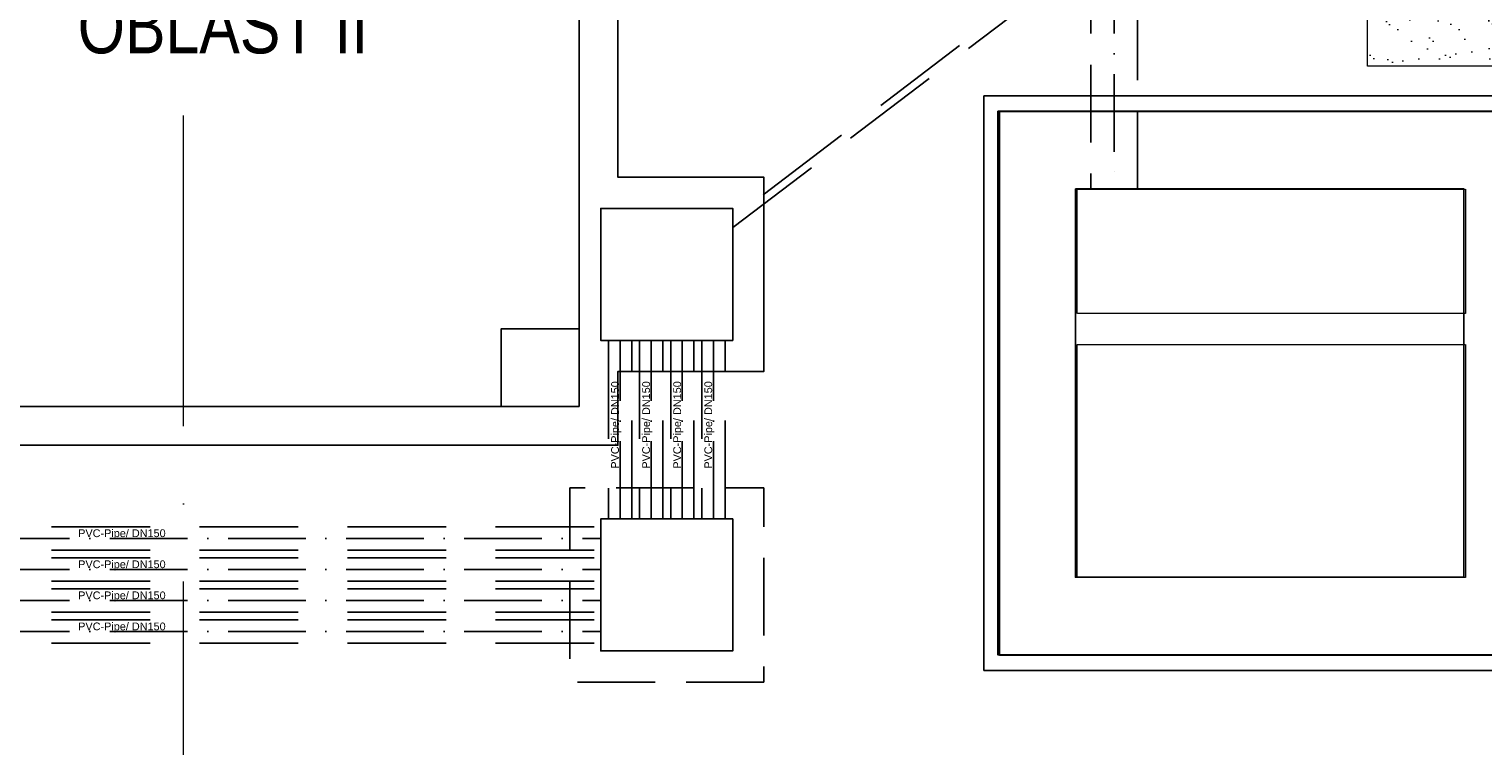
# Model space of a CAD drawing. Header units: millimetres. Extents: x -2694 to 330324, y -17289 to 76899.
# Tile 42 of 142: x 88775 to 98132, y 12714 to 17331. Entities that reach past the tile are written whole.
import ezdxf

# ---------------------------------------------------------------- set-up
doc = ezdxf.new("R2010")
doc.units = ezdxf.units.MM
for name, pattern in [('A_CARA_07', [7, 5, -2]), ('IMPORT-A_CARA_07', [700, 500, -200]), ('IMPORT-A_CARA_15', [760, 500, -130, 0, -130]), ('IMPORT-HIDDEN', [952.5, 635, -317.5]), ('Čerchovaná 20mm', [3000, 2000, -500, 0, -500])]:
    doc.linetypes.add(name, pattern=pattern)
for name, color, linetype, lineweight in [('02_0_25386_PODLAHA HALY A ZÁKLADY VESTAVKŮ 4_6_2025_dwg', 8, 'Continuous', 9), ('CA_KOTY', 3, 'Continuous', 9), ('CA_KOTY-100', 3, 'Continuous', 9), ('CA_OSY', 5, 'IMPORT-A_CARA_15', 13), ('CA_PODLAHA CHRÁN_ POPIS', 12, 'IMPORT-A_CARA_15', 25), ('CA_PODLAHA CHRÁNIČKY', 12, 'IMPORT-A_CARA_07', 25), ('CA_PODLAHA KANÁLY', 12, 'Continuous', 25), ('CA_PODLAHA OBRYS', 12, 'Continuous', 25), ('CA_PODLAHA-PLECH OBKLAD', 150, 'Continuous', 13), ('CA_PODLAHA25', 7, 'Continuous', 13), ('CA_POHHRA25', 7, 'Continuous', 13), ('CA_REZY', 1, 'Continuous', 25), ('CA_TEXT25', 7, 'Continuous', 9), ('CA_ZAKLADY25', 7, 'Continuous', 13), ('CA_ZÁKLADY TG', 9, 'Continuous', 25)]:
    doc.layers.add(name, color=color, linetype=linetype, lineweight=lineweight)
doc.styles.add('Arial', font='arial.ttf', dxfattribs={"height": 50})
doc.styles.add('Arial_2', font='arial.ttf', dxfattribs={"width": 0.8, "height": 250})
doc.styles.add('Arial_3', font='arial.ttf', dxfattribs={"width": 0.8, "height": 350})
doc.dimstyles.new('HP_Přímá_-_2_5_mm_Ariel', dxfattribs={"dimscale": 304.8, "dimtxt": 255.06485, "dimasz": 0.656168, "dimexe": 0.328084, "dimexo": 0.0625, "dimgap": 0.164042, "dimtad": 1, "dimdec": 0, "dimzin": 0, "dimdsep": 46, "dimtxsty": 'Arial_2', "dimblk1": 'OBLIQUE', "dimblk2": 'OBLIQUE', "dimsah": 1, "dimcen": 0.09, "dimazin": 0, "dimtfac": 1, "dimtdec": 4, "dimtix": 1, "dimtmove": 0, "dimatfit": 3, "dimfxl": 2.296588, "dimfxlon": 1, "dimtvp": 1, "dimtfill": 1, "dimtolj": 1, "dimtzin": 0, "dimarcsym": 2})

# ---------------------------------------------------------------- blocks, each defined once
blk = doc.blocks.new('02_0_25386_PODLAHA HALY A ZÁKLADY VESTAVKŮ 4_6_2025_dwg_A$C0b34a81f-2769432-BOURÁNÍ STÁVAJÍCÍCH ZÁKLADOVÝCH PRVKŮ')
at = {"layer": 'CA_PODLAHA-PLECH OBKLAD'}
h = blk.add_hatch(dxfattribs=at)
h.set_pattern_fill('FP_1', color=10, style=0, pattern_type=2)
h.set_pattern_definition([(37.5, (0, 0), (-8.00016, 244.7066), [0, -193.04, 0, -215.9, -206.375]), (37.5, (0, 0), (-8.00016, 244.7066), [-408.94, 0, -206.375]), (7.5, (0, 0), (224.7616, 358.4126), [0, -104.14, 0, -173.99, -66.675]), (7.5, (0, 0), (224.7616, 358.4126), [-278.13, 0, -66.675]), (327.5, (-156.2, 0), (395.4962, 0.7186), [0, -63.5, 0, -228.6, -298.45]), (327.5, (-156.2, 0), (395.4962, 0.7186), [-292.1, 0, -298.45]), (317.5, (-156.2, 0), (381.7782, 111.4647), [0, -31.75, 0, -149.86, -171.45]), (317.5, (-156.2, 0), (381.7782, 111.4647), [-181.61, 0, -171.45])])
h.paths.add_polyline_path([(100048.8, 17503.4), (100048.8, 20103.4), (97798.8, 20103.4), (97798.8, 17503.4)])
at = {"layer": 'CA_PODLAHA CHRÁN_ POPIS', "color": 1}
for p, q in [((96168.2, 18213.3), (96168.2, 16713.3)), ((92988.2, 14588.3), (92988.2, 15738.3)), ((93188.2, 14588.3), (93188.2, 15738.3)), ((93388.2, 14588.3), (93388.2, 15738.3)), ((93588.2, 14588.3), (93588.2, 15738.3)), ((87424.2, 14463.3), (92863.2, 14463.3)), ((87424.2, 14263.3), (92863.2, 14263.3)), ((87424.2, 14063.3), (92863.2, 14063.3)), ((87424.2, 13863.3), (92863.2, 13863.3))]:
    blk.add_line(p, q, dxfattribs=at)
at = {"layer": 'CA_PODLAHA CHRÁNIČKY', "color": 1, "linetype": 'IMPORT-HIDDEN'}
for p, q in [((95929.1, 18213.3), (93713.2, 16526.2)), ((93713.2, 16464), (96013.3, 18213.3)), ((92913.2, 15738.3), (92913.2, 14588.3)), ((93063.2, 14588.3), (93063.2, 15738.3)), ((93113.2, 15738.3), (93113.2, 14588.3)), ((93263.2, 14588.3), (93263.2, 15738.3)), ((93313.2, 15738.3), (93313.2, 14588.3)), ((93463.2, 14588.3), (93463.2, 15738.3)), ((93513.2, 15738.3), (93513.2, 14588.3)), ((93663.2, 14588.3), (93663.2, 15738.3)), ((87424.2, 14538.3), (92863.2, 14538.3)), ((87424.2, 14388.3), (92863.2, 14388.3)), ((87424.2, 14338.3), (92863.2, 14338.3)), ((87424.2, 14188.3), (92863.2, 14188.3)), ((87424.2, 14138.3), (92863.2, 14138.3)), ((87424.2, 13988.3), (92863.2, 13988.3)), ((87424.2, 13938.3), (92863.2, 13938.3)), ((87424.2, 13788.3), (92863.2, 13788.3))]:
    blk.add_line(p, q, dxfattribs=at)
at = {"layer": 'CA_PODLAHA CHRÁNIČKY', "color": 1}
for p, q in [((96018.2, 18213.3), (96018.2, 16713.3)), ((96318.2, 16713.3), (96318.2, 18213.3))]:
    blk.add_line(p, q, dxfattribs=at)
at = {"layer": 'CA_PODLAHA KANÁLY', "color": 1, "flags": 128}
for points in [[(88513.2, 15063.3), (92973.2, 15063.3), (92973.2, 15538.3), (93913.2, 15538.3), (93913.2, 16788.3), (92973.2, 16788.3), (92973.2, 18413.3), (93317.2, 18413.3), (93317.2, 19087.8)], [(88763.2, 15313.3), (92723.2, 15313.3), (92723.2, 19087.8)]]:
    blk.add_lwpolyline(points, dxfattribs=at)
for points in [[(92863.2, 16588.3), (93713.2, 16588.3), (93713.2, 15738.3), (92863.2, 15738.3)], [(92863.2, 14588.3), (93713.2, 14588.3), (93713.2, 13738.3), (92863.2, 13738.3)]]:
    blk.add_lwpolyline(points, close=True, dxfattribs=at)
at = {"layer": 'CA_PODLAHA OBRYS', "color": 1, "flags": 128}
for points in [[(92723.2, 19087.8), (92723.2, 15313.3), (88763.2, 15313.3), (88763.2, 20606.8)], [(92223.2, 15313.3), (92223.2, 15813.3), (92723.2, 15813.3)]]:
    blk.add_lwpolyline(points, dxfattribs=at)
for points in [[(95418.2, 17213.3), (98918.2, 17213.3), (98918.2, 13713.3), (95418.2, 13713.3)], [(92863.2, 15738.3), (92863.2, 16588.3), (93713.2, 16588.3), (93713.2, 15738.3)], [(92863.2, 16588.3), (93713.2, 16588.3), (93713.2, 15738.3), (92863.2, 15738.3)], [(93713.2, 13738.3), (93713.2, 14588.3), (92863.2, 14588.3), (92863.2, 13738.3), (92863.2, 14588.3), (93713.2, 14588.3), (93713.2, 13738.3), (92863.2, 13738.3)]]:
    blk.add_lwpolyline(points, close=True, dxfattribs=at)
at = {"layer": 'CA_PODLAHA OBRYS', "color": 1, "linetype": 'IMPORT-A_CARA_07', "flags": 128}
blk.add_lwpolyline([(93913.2, 13538.3), (92663.2, 13538.3), (92663.2, 14788.3), (93913.2, 14788.3)], close=True, dxfattribs=at)
at = {"layer": 'CA_PODLAHA-PLECH OBKLAD', "color": 10, "flags": 128}
blk.add_lwpolyline([(100048.8, 19870.6), (100048.8, 17503.4), (97798.8, 17503.4), (97798.8, 20017.3)], dxfattribs=at)
at = {"layer": 'CA_ZÁKLADY TG', "color": 1, "flags": 128}
blk.add_lwpolyline([(95918.2, 16713.3), (98418.2, 16713.3), (98418.2, 14213.3), (95918.2, 14213.3)], close=True, dxfattribs=at)
at = {"layer": 'CA_PODLAHA CHRÁN_ POPIS', "char_height": 50, "width": 672.141, "attachment_point": 2, "rotation": 90, "line_spacing_factor": 0.941778, "style": 'Arial'}
for insert in [(92930.1, 15193.6), (93130.1, 15193.6), (93330.1, 15193.6), (93530.1, 15193.6)]:
    blk.add_mtext('PVC-Pipe/ DN150', dxfattribs=dict(at, insert=insert))
at = {"layer": 'CA_PODLAHA CHRÁN_ POPIS', "char_height": 50, "width": 672.141, "attachment_point": 2, "line_spacing_factor": 0.941778, "style": 'Arial'}
for insert in [(89781.5, 14521.4), (89781.5, 14321.4), (89781.5, 14121.4), (89781.5, 13921.4)]:
    blk.add_mtext('PVC-Pipe/ DN150', dxfattribs=dict(at, insert=insert))
blk = doc.blocks.new('02_0_25386_PODLAHA HALY A ZÁKLADY VESTAVKŮ 4_6_2025_dwg-2745952-BOURÁNÍ STÁVAJÍCÍCH ZÁKLADOVÝCH PRVKŮ')
blk.add_blockref('02_0_25386_PODLAHA HALY A ZÁKLADY VESTAVKŮ 4_6_2025_dwg_A$C0b34a81f-2769432-BOURÁNÍ STÁVAJÍCÍCH ZÁKLADOVÝCH PRVKŮ', (2306173.8, -1797959.4))
blk = doc.blocks.new('DIMBLOCK8-BOURÁNÍ STÁVAJÍCÍCH ZÁKLADOVÝCH PRVKŮ')
at = {"layer": 'CA_KOTY-100'}
for p, q in [((90686.5, 18362.1), (90732.2, 19060.6)), ((90686.5, 18362.1), (90792.8, 18455.3)), ((90686.5, 18362.1), (90580.2, 18268.8)), ((90686.5, 18362.1), (90680, 18262.3)), ((90686.5, 18362.1), (105654.5, 17383.1)), ((105654.5, 17383.1), (105700.2, 18081.6)), ((105654.5, 17383.1), (105760.9, 17476.4)), ((105654.5, 17383.1), (105548.2, 17289.8)), ((105654.5, 17383.1), (105648, 17283.3))]:
    blk.add_line(p, q, dxfattribs=at)
at = {"layer": 'CA_KOTY-100', "color": 0, "insert": (97813.2, 18271.3), "char_height": 250, "width": 918.233, "attachment_point": 1, "rotation": 356.25798, "line_spacing_factor": 0.941778, "style": 'Arial_2', "bg_fill": 3, "box_fill_scale": 1.25, "bg_fill_color": 256, "bg_fill_true_color": 13158600, "bg_fill_transparency": 0}
blk.add_mtext('15000', dxfattribs=at)
blk = doc.blocks.new('_Oblique')
at = {"color": 0, "linetype": 'ByBlock', "lineweight": -2}
blk.add_line((-0.5, -0.5), (0.5, 0.5), dxfattribs=at)

msp = doc.modelspace()

# ---------------------------------------------------------------- linework, layer by layer
at = {"layer": 'CA_OSY', "linetype": 'Čerchovaná 20mm', "lineweight": 9}
msp.add_line((89770, -226.2), (89770, 75699.1), dxfattribs=at)
at = {"layer": 'CA_PODLAHA25', "color": 240, "linetype": 'A_CARA_07', "lineweight": 9}
for p, q in [((94920, 13199.9), (94920, 16899.9)), ((94920, 16899.9), (98620, 16899.9)), ((98620, 16899.9), (94920, 16899.9)), ((94920, 16899.9), (94920, 13199.9)), ((98620, 13199.9), (94920, 13199.9)), ((94920, 13199.9), (98620, 13199.9))]:
    msp.add_line(p, q, dxfattribs=at)
at = {"layer": 'CA_POHHRA25', "color": 240, "linetype": 'A_CARA_07', "lineweight": 9}
for p, q in [((98020, 16799.9), (98520, 16799.9)), ((95020, 16299.9), (95020, 13299.9)), ((95520, 16299.9), (98020, 16299.9)), ((95520, 15499.9), (95520, 16299.9)), ((98020, 16299.9), (98020, 15499.9)), ((98020, 15499.9), (95520, 15499.9)), ((95520, 13799.9), (95520, 15299.9)), ((95520, 15299.9), (98020, 15299.9)), ((98020, 15299.9), (98020, 13799.9)), ((98020, 13799.9), (95520, 13799.9)), ((95520, 13299.9), (95020, 13299.9)), ((98520, 13299.9), (98020, 13299.9))]:
    msp.add_line(p, q, dxfattribs=at)
at = {"layer": 'CA_REZY', "color": 240, "linetype": 'A_CARA_07', "lineweight": 9}
for p, q in [((98520, 16799.9), (95020, 16799.9)), ((95020, 16799.9), (95020, 13299.9)), ((95520, 16299.9), (98020, 16299.9)), ((95520, 15499.9), (95520, 16299.9)), ((98020, 16299.9), (98020, 15499.9)), ((98020, 15499.9), (95520, 15499.9)), ((95520, 13799.9), (95520, 15299.9)), ((95520, 15299.9), (98020, 15299.9)), ((98020, 15299.9), (98020, 13799.9)), ((98020, 13799.9), (95520, 13799.9)), ((95020, 13299.9), (98520, 13299.9))]:
    msp.add_line(p, q, dxfattribs=at)
at = {"layer": 'CA_ZAKLADY25', "color": 240, "linetype": 'A_CARA_07', "lineweight": 9}
for p, q in [((95020, 13299.9), (95020, 16799.9)), ((95020, 16799.9), (98520, 16799.9)), ((98520, 16799.9), (98020, 16799.9)), ((95020, 16299.9), (95020, 13299.9)), ((98520, 13299.9), (95020, 13299.9)), ((95020, 13299.9), (95520, 13299.9)), ((98020, 13299.9), (98520, 13299.9))]:
    msp.add_line(p, q, dxfattribs=at)

# ---------------------------------------------------------------- block references
at = {"layer": '02_0_25386_PODLAHA HALY A ZÁKLADY VESTAVKŮ 4_6_2025_dwg', "color": 240, "linetype": 'IMPORT-A_CARA_07'}
msp.add_blockref('02_0_25386_PODLAHA HALY A ZÁKLADY VESTAVKŮ 4_6_2025_dwg-2745952-BOURÁNÍ STÁVAJÍCÍCH ZÁKLADOVÝCH PRVKŮ', (-2306582.6, 1797547.1), dxfattribs=at)

# ---------------------------------------------------------------- next in the draw order: texts
at = {"layer": 'CA_TEXT25', "insert": (89088, 17524.3), "char_height": 350, "width": 2296.033, "attachment_point": 1, "style": 'Arial_3', "bg_fill": 3, "box_fill_scale": 1.25, "bg_fill_color": 256, "bg_fill_true_color": 13158600, "bg_fill_transparency": 0}
msp.add_mtext('OBLAST II', dxfattribs=at)

# ---------------------------------------------------------------- next in the draw order: dimensions: what is measured, and where the dimension line sits
at = {"layer": 'CA_KOTY'}
dim = msp.add_linear_dim(base=(105654.5, 17383.1), p1=(90732.2, 19060.6), p2=(105700.2, 18081.6), angle=356.25798, dimstyle='HP_Přímá_-_2_5_mm_Ariel', override={"dimpost": '<>', "dimfxl": 15000}, dxfattribs=at)
dim.commit()
dim.dimension.update_dxf_attribs({"geometry": 'DIMBLOCK8-BOURÁNÍ STÁVAJÍCÍCH ZÁKLADOVÝCH PRVKŮ', "text_midpoint": (98182.1, 18049.8)})

doc.saveas('drawing.dxf')
